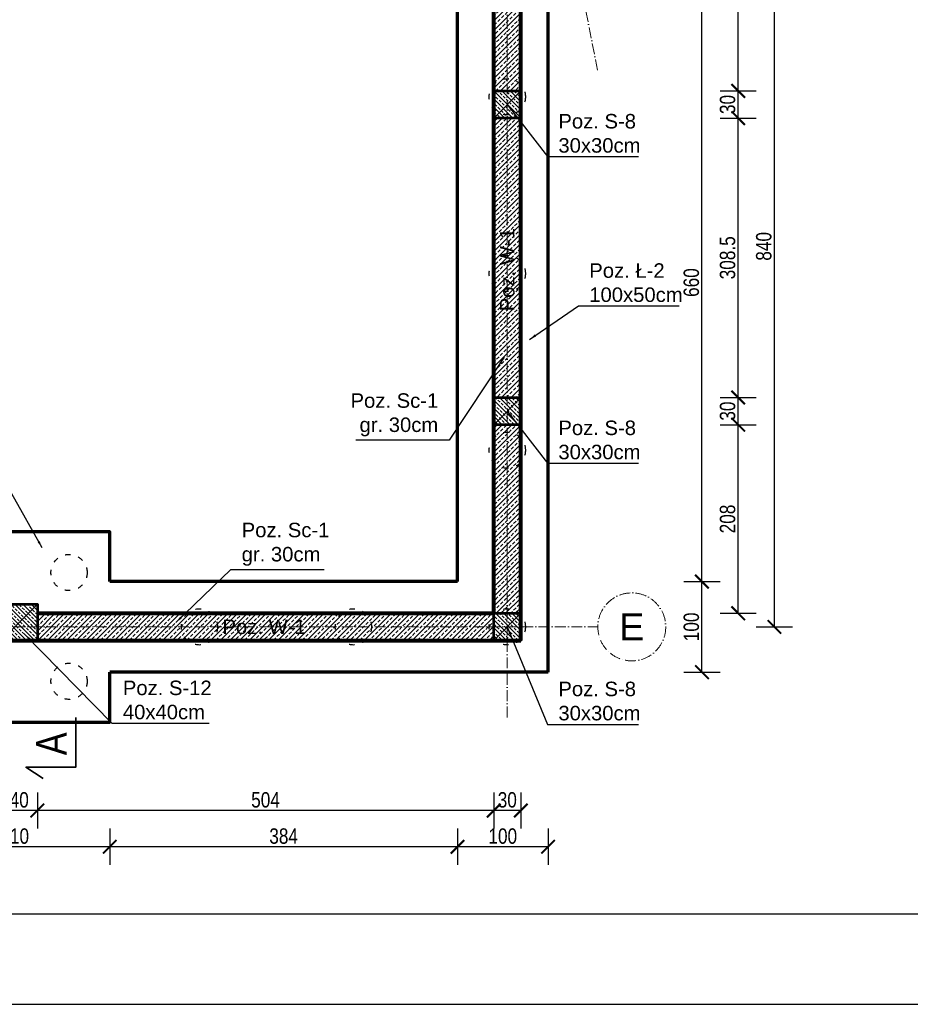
# Model space of a CAD drawing. Header units: inches. Extents: x 201967 to 338763, y -32705 to 30884.
# Tile 195 of 236: x 321552 to 322536, y 13144 to 14231. Entities that reach past the tile are written whole.
import ezdxf
from ezdxf.enums import TextEntityAlignment as Align

# ---------------------------------------------------------------- set-up
doc = ezdxf.new("R2010")
doc.units = ezdxf.units.IN
doc.header["$MEASUREMENT"] = 0
doc.linetypes.add('ACAD_ISO03W100', pattern=[30, 12, -18])
doc.linetypes.add('ACAD_ISO10W100', pattern=[18, 12, -3, 0, -3])
for name, color, linetype, lineweight in [('01 a KONSTRUKCJA żelbet', 94, 'Continuous', 80), ('01 a1 KONSTRUKCJA żelebet', 200, 'Continuous', 53), ('01 c KONSTRUKCJA ławy', 45, 'Continuous', 70), ('01h2 KONSTRUKCJA pozycje belki', 254, 'Continuous', 13), ('01h3 KONSTRUKCJA pozycje słupy', 252, 'Continuous', 13), ('11 OSIE ściany', 2, 'ACAD_ISO10W100', 5), ('20 KRESKOWANIE ścian', 63, 'Continuous', 5), ('90 WYMIAR', 155, 'Continuous', 9), ('91 PRZEKROJE', 7, 'Continuous', 35), ('pale', 1, 'Continuous', 30)]:
    doc.layers.add(name, color=color, linetype=linetype, lineweight=lineweight)
doc.styles.add('100 arial', font='arial.ttf', dxfattribs={"width": 0.8, "height": 17})
doc.styles.add('arialcce', font='arial.ttf')
doc.styles.add('OPIS', font='arial.ttf')
doc.styles.add('RomanS', font='romans.shx')
doc.dimstyles.new('100', dxfattribs={"dimscale": 10, "dimtxt": 17, "dimasz": 1.5, "dimexe": 2, "dimexo": 2, "dimgap": 0.3, "dimtad": 1, "dimdec": 1, "dimrnd": 0.5, "dimdsep": 46, "dimtxsty": '100 arial', "dimblk": 'ARCHTICK', "dimcen": 10, "dimclrd": 256, "dimclre": 256, "dimclrt": 256, "dimadec": 0, "dimazin": 0, "dimtfac": 1, "dimtdec": 1, "dimtix": 1, "dimtmove": 1, "dimatfit": 3, "dimfxl": 2, "dimfxlon": 1, "dimtolj": 1, "dimarcsym": 0})
doc.dimstyles.new('DIM100txt12', dxfattribs={"dimtxt": 12, "dimasz": 1.05, "dimexe": 0, "dimexo": 8, "dimgap": 4, "dimtad": 1, "dimdec": 7, "dimrnd": 0.5, "dimdsep": 46, "dimtxsty": 'RomanS', "dimblk1": 'DIM', "dimblk2": 'DIM', "dimsah": 1, "dimcen": 0.09, "dimse1": 1, "dimse2": 1, "dimclrt": 256, "dimadec": 1, "dimazin": 0, "dimtfac": 1, "dimtdec": 7, "dimtix": 1, "dimtofl": 0, "dimtmove": 2, "dimatfit": 3, "dimfxl": 1, "dimtolj": 1, "dimtzin": 0, "dimarcsym": 0})
pattern_1 = [(45, (0, -25), (-4.490128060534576, 4.490128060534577), []), (45, (4.490130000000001, -25), (-4.490128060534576, 4.490128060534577), [3.175, -1.5875])]
pattern_2 = [(45, (0, 0), (-5.303300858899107, 5.303300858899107), []), (45, (5.30330085, 0), (-5.303300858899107, 5.303300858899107), [3.75, -1.875])]

# ---------------------------------------------------------------- blocks, each defined once
blk = doc.blocks.new('1 osie 2 część BPPZ')
at = {"layer": '11 OSIE ściany'}
for p, q in [((803.0808856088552, 100), (1219, -2027.504016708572)), ((1119, -2740), (1119, 100)), ((-95.33901275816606, -2640), (1219, -2640))]:
    blk.add_line(p, q, dxfattribs=at)
blk.add_circle((1256.5, -2640), 37.5, dxfattribs=at)
at = {"layer": '11 OSIE ściany', "style": 'arialcce'}
blk.add_text('E', height=30, dxfattribs=at).set_placement((1256.5, -2640), align=Align.MIDDLE_CENTER)
blk = doc.blocks.new('*U1185')
at = {"layer": '91 PRZEKROJE'}
blk.add_lwpolyline([(-8832.033507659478, 15694.43516919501), (-8887.033507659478, 15694.43516919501), (-8887.033507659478, 15749.43516919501), (-8899.335664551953, 15730.5942723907)], dxfattribs=at)
at = {"layer": '91 PRZEKROJE', "color": 2, "insert": (-8873.886768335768, 15738.39539254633), "char_height": 34, "attachment_point": 1, "style": '100 arial'}
blk.add_mtext_dynamic_manual_height_columns('A', width=64.0781552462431, gutter_width=85, heights=[0], dxfattribs=at)
blk = doc.blocks.new('1 przekroje jagielońska')
at = {"layer": '91 PRZEKROJE', "rotation": 90}
blk.add_blockref('*U1185', (15217.87724289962, 6092.169170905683), dxfattribs=at)
blk = doc.blocks.new('DIM')
for p, q in [((7.275957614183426e-12, -13.00000000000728), (7.275957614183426e-12, 12.99999999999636)), ((8.000000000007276, -7.275957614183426e-12), (-7.999999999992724, -7.275957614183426e-12))]:
    blk.add_line(p, q)
at = {"const_width": 1.714285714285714}
blk.add_lwpolyline([(5.714285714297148, 5.714285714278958), (-5.71428571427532, -5.71428571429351)], dxfattribs=at)
blk = doc.blocks.new('*U1121')
at = {"lineweight": 5, "ltscale": 0.25}
h = blk.add_hatch(dxfattribs=at)
h.set_pattern_fill('ANSI33', color=5, style=0)
h.set_pattern_definition(pattern_1)
h.paths.add_polyline_path([(0, 0), (-7.105427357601e-16, -30), (30, -30), (30, 0)])
blk.add_lwpolyline([(0, 0), (-7.105427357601e-16, -30), (30, -30), (30, 0)], close=True)
at = {"layer": 'Defpoints'}
blk.add_line((0, 0), (30, -30), dxfattribs=at)
blk = doc.blocks.new('*U1171')
at = {"lineweight": 5, "ltscale": 0.25}
h = blk.add_hatch(dxfattribs=at)
h.set_pattern_fill('ANSI33', color=5, style=0)
h.set_pattern_definition(pattern_1)
h.paths.add_polyline_path([(0, 0), (-2.131628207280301e-15, -40), (40, -40), (40, 0)])
blk.add_lwpolyline([(0, 0), (-2.131628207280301e-15, -40), (40, -40), (40, 0)], close=True)
at = {"layer": 'Defpoints'}
blk.add_line((0, 0), (40, -40), dxfattribs=at)
blk = doc.blocks.new('_ARCHTICK')
at = {"color": 0, "linetype": 'ByBlock', "const_width": 0.15}
blk.add_lwpolyline([(-0.5, -0.5), (0.5, 0.5)], dxfattribs=at)
blk = doc.blocks.new('*D1262')
at = {"layer": '90 WYMIAR', "lineweight": -2, "transparency": 16777216}
for p, q in [((322365.5205435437, 14400.64807306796), (322405.5205435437, 14400.64807306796)), ((322385.5205435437, 13560.64807306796), (322385.5205435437, 14400.64807306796)), ((322365.5205435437, 13560.64807306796), (322405.5205435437, 13560.64807306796))]:
    blk.add_line(p, q, dxfattribs=at)
at = {"layer": 'Defpoints', "color": 0, "transparency": 16777216}
for p in [(322190.5205435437, 14400.64807306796), (322385.5205435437, 14400.64807306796), (322190.5205435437, 13560.64807306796)]:
    blk.add_point(p, dxfattribs=at)
at = {"layer": '90 WYMIAR', "lineweight": -2, "transparency": 16777216, "xscale": 15, "yscale": 15, "zscale": 15}
for p, rotation in [((322385.5205435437, 14400.64807306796), 90), ((322385.5205435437, 13560.64807306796), 270)]:
    blk.add_blockref('_ARCHTICK', p, dxfattribs=dict(at, rotation=rotation))
at = {"layer": '90 WYMIAR', "transparency": 16777216, "insert": (322373.8408027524, 13980.64807306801), "char_height": 17, "attachment_point": 5, "rotation": 90, "style": '100 arial'}
blk.add_mtext('\\A1;840', dxfattribs=at)
blk = doc.blocks.new('*D1243')
at = {"layer": '90 WYMIAR', "lineweight": -2, "transparency": 16777216}
for p, q in [((322325.5205435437, 13783.81732020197), (322365.5205435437, 13783.81732020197)), ((322345.5205435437, 13575.64807306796), (322345.5205435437, 13783.81732020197)), ((322325.5205435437, 13575.64807306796), (322365.5205435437, 13575.64807306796))]:
    blk.add_line(p, q, dxfattribs=at)
at = {"layer": 'Defpoints', "color": 0, "transparency": 16777216}
for p in [(322090.5205435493, 13783.81732020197), (322345.5205435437, 13783.81732020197), (322105.5205435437, 13575.64807306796)]:
    blk.add_point(p, dxfattribs=at)
at = {"layer": '90 WYMIAR', "lineweight": -2, "transparency": 16777216, "xscale": 15, "yscale": 15, "zscale": 15}
for p, rotation in [((322345.5205435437, 13783.81732020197), 90), ((322345.5205435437, 13575.64807306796), 270)]:
    blk.add_blockref('_ARCHTICK', p, dxfattribs=dict(at, rotation=rotation))
at = {"layer": '90 WYMIAR', "transparency": 16777216, "insert": (322333.8408027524, 13679.73269663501), "char_height": 17, "attachment_point": 5, "rotation": 90, "style": '100 arial'}
blk.add_mtext('\\A1;208', dxfattribs=at)
blk = doc.blocks.new('*D1244')
at = {"layer": '90 WYMIAR', "lineweight": -2, "transparency": 16777216}
for p, q in [((322325.5205435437, 13813.81732020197), (322365.5205435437, 13813.81732020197)), ((322345.5205435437, 13783.81732020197), (322345.5205435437, 13813.81732020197)), ((322325.5205435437, 13783.81732020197), (322365.5205435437, 13783.81732020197))]:
    blk.add_line(p, q, dxfattribs=at)
at = {"layer": 'Defpoints', "color": 0, "transparency": 16777216}
for p in [(322090.5205435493, 13813.81732020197), (322345.5205435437, 13813.81732020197), (322090.5205435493, 13783.81732020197)]:
    blk.add_point(p, dxfattribs=at)
at = {"layer": '90 WYMIAR', "lineweight": -2, "transparency": 16777216, "xscale": 15, "yscale": 15, "zscale": 15}
for p, rotation in [((322345.5205435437, 13813.81732020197), 90), ((322345.5205435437, 13783.81732020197), 270)]:
    blk.add_blockref('_ARCHTICK', p, dxfattribs=dict(at, rotation=rotation))
at = {"layer": '90 WYMIAR', "transparency": 16777216, "insert": (322333.8350046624, 13798.81732020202), "char_height": 17, "attachment_point": 5, "rotation": 90, "style": '100 arial'}
blk.add_mtext('\\A1;30', dxfattribs=at)
blk = doc.blocks.new('*D1245')
at = {"layer": '90 WYMIAR', "lineweight": -2, "transparency": 16777216}
for p, q in [((322325.5205435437, 14122.21497562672), (322365.5205435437, 14122.21497562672)), ((322345.5205435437, 13813.81732020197), (322345.5205435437, 14122.21497562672)), ((322325.5205435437, 13813.81732020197), (322365.5205435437, 13813.81732020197))]:
    blk.add_line(p, q, dxfattribs=at)
at = {"layer": 'Defpoints', "color": 0, "transparency": 16777216}
for p in [(322088.6749114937, 14122.21497562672), (322345.5205435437, 14122.21497562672), (322090.5205435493, 13813.81732020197)]:
    blk.add_point(p, dxfattribs=at)
at = {"layer": '90 WYMIAR', "lineweight": -2, "transparency": 16777216, "xscale": 15, "yscale": 15, "zscale": 15}
for p, rotation in [((322345.5205435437, 14122.21497562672), 90), ((322345.5205435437, 13813.81732020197), 270)]:
    blk.add_blockref('_ARCHTICK', p, dxfattribs=dict(at, rotation=rotation))
at = {"layer": '90 WYMIAR', "transparency": 16777216, "insert": (322333.8350046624, 13968.01614791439), "char_height": 17, "attachment_point": 5, "rotation": 90, "style": '100 arial'}
blk.add_mtext('\\A1;308.5', dxfattribs=at)
blk = doc.blocks.new('*D1246')
at = {"layer": '90 WYMIAR', "lineweight": -2, "transparency": 16777216}
for p, q in [((322325.5205435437, 14152.21497562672), (322365.5205435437, 14152.21497562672)), ((322345.5205435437, 14122.21497562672), (322345.5205435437, 14152.21497562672)), ((322325.5205435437, 14122.21497562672), (322365.5205435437, 14122.21497562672))]:
    blk.add_line(p, q, dxfattribs=at)
at = {"layer": 'Defpoints', "color": 0, "transparency": 16777216}
for p in [(322090.5205435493, 14152.21497562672), (322345.5205435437, 14152.21497562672), (322088.6749114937, 14122.21497562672)]:
    blk.add_point(p, dxfattribs=at)
at = {"layer": '90 WYMIAR', "lineweight": -2, "transparency": 16777216, "xscale": 15, "yscale": 15, "zscale": 15}
for p, rotation in [((322345.5205435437, 14152.21497562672), 90), ((322345.5205435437, 14122.21497562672), 270)]:
    blk.add_blockref('_ARCHTICK', p, dxfattribs=dict(at, rotation=rotation))
at = {"layer": '90 WYMIAR', "transparency": 16777216, "insert": (322333.8350046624, 14137.21497562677), "char_height": 17, "attachment_point": 5, "rotation": 90, "style": '100 arial'}
blk.add_mtext('\\A1;30', dxfattribs=at)
blk = doc.blocks.new('*D1247')
at = {"layer": '90 WYMIAR', "lineweight": -2, "transparency": 16777216}
for p, q in [((322325.5205435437, 14385.64807306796), (322365.5205435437, 14385.64807306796)), ((322345.5205435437, 14152.21497562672), (322345.5205435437, 14385.64807306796)), ((322325.5205435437, 14152.21497562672), (322365.5205435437, 14152.21497562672))]:
    blk.add_line(p, q, dxfattribs=at)
at = {"layer": 'Defpoints', "color": 0, "transparency": 16777216}
for p in [(322090.5205435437, 14385.64807306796), (322345.5205435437, 14385.64807306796), (322090.5205435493, 14152.21497562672)]:
    blk.add_point(p, dxfattribs=at)
at = {"layer": '90 WYMIAR', "lineweight": -2, "transparency": 16777216, "xscale": 15, "yscale": 15, "zscale": 15}
for p, rotation in [((322345.5205435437, 14385.64807306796), 90), ((322345.5205435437, 14152.21497562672), 270)]:
    blk.add_blockref('_ARCHTICK', p, dxfattribs=dict(at, rotation=rotation))
at = {"layer": '90 WYMIAR', "transparency": 16777216, "insert": (322333.8350046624, 14268.93152434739), "char_height": 17, "attachment_point": 5, "rotation": 90, "style": '100 arial'}
blk.add_mtext('\\A1;233.5', dxfattribs=at)
blk = doc.blocks.new('*D1267')
at = {"layer": '90 WYMIAR', "lineweight": -2, "transparency": 16777216}
for p, q in [((322285.5205435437, 13610.64807306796), (322325.5205435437, 13610.64807306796)), ((322305.5205435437, 13510.64807306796), (322305.5205435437, 13610.64807306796)), ((322285.5205435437, 13510.64807306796), (322325.5205435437, 13510.64807306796))]:
    blk.add_line(p, q, dxfattribs=at)
at = {"layer": 'Defpoints', "color": 0, "transparency": 16777216}
for p in [(322035.5205435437, 13610.64807306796), (322305.5205435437, 13610.64807306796), (322135.5205435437, 13510.64807306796)]:
    blk.add_point(p, dxfattribs=at)
at = {"layer": '90 WYMIAR', "lineweight": -2, "transparency": 16777216, "xscale": 15, "yscale": 15, "zscale": 15}
for p, rotation in [((322305.5205435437, 13610.64807306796), 90), ((322305.5205435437, 13510.64807306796), 270)]:
    blk.add_blockref('_ARCHTICK', p, dxfattribs=dict(at, rotation=rotation))
at = {"layer": '90 WYMIAR', "transparency": 16777216, "insert": (322293.8408027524, 13560.64807306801), "char_height": 17, "attachment_point": 5, "rotation": 90, "style": '100 arial'}
blk.add_mtext('\\A1;100', dxfattribs=at)
blk = doc.blocks.new('*D1268')
at = {"layer": '90 WYMIAR', "lineweight": -2, "transparency": 16777216}
for p, q in [((322285.5205435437, 14270.64433876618), (322325.5205435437, 14270.64433876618)), ((322305.5205435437, 13610.64807306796), (322305.5205435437, 14270.64433876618)), ((322285.5205435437, 13610.64807306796), (322325.5205435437, 13610.64807306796))]:
    blk.add_line(p, q, dxfattribs=at)
at = {"layer": 'Defpoints', "color": 0, "transparency": 16777216}
for p in [(322135.5205435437, 14270.64433876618), (322305.5205435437, 14270.64433876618), (322035.5205435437, 13610.64807306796)]:
    blk.add_point(p, dxfattribs=at)
at = {"layer": '90 WYMIAR', "lineweight": -2, "transparency": 16777216, "xscale": 15, "yscale": 15, "zscale": 15}
for p, rotation in [((322305.5205435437, 14270.64433876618), 90), ((322305.5205435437, 13610.64807306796), 270)]:
    blk.add_blockref('_ARCHTICK', p, dxfattribs=dict(at, rotation=rotation))
at = {"layer": '90 WYMIAR', "transparency": 16777216, "insert": (322293.8408027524, 13940.64620591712), "char_height": 17, "attachment_point": 5, "rotation": 90, "style": '100 arial'}
blk.add_mtext('\\A1;660', dxfattribs=at)
blk = doc.blocks.new('*D1284')
at = {"layer": '90 WYMIAR', "lineweight": -2, "transparency": 16777216}
for p, q in [((322075.5205435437, 13377.96987130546), (322075.5205435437, 13337.96987130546)), ((322105.5205435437, 13377.96987130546), (322105.5205435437, 13337.96987130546)), ((322105.5205435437, 13357.96987130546), (322075.5205435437, 13357.96987130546))]:
    blk.add_line(p, q, dxfattribs=at)
at = {"layer": 'Defpoints', "color": 0, "transparency": 16777216}
for p in [(322075.5205435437, 13545.64807306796), (322105.5205435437, 13545.64807306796), (322075.5205435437, 13357.96987130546)]:
    blk.add_point(p, dxfattribs=at)
at = {"layer": '90 WYMIAR', "lineweight": -2, "transparency": 16777216, "xscale": 15, "yscale": 15, "zscale": 15, "rotation": 180}
blk.add_blockref('_ARCHTICK', (322075.5205435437, 13357.96987130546), dxfattribs=at)
at = {"layer": '90 WYMIAR', "lineweight": -2, "transparency": 16777216, "xscale": 15, "yscale": 15, "zscale": 15}
blk.add_blockref('_ARCHTICK', (322105.5205435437, 13357.96987130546), dxfattribs=at)
at = {"layer": '90 WYMIAR', "transparency": 16777216, "insert": (322090.5205435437, 13369.65541018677), "char_height": 17, "attachment_point": 5, "style": '100 arial'}
blk.add_mtext('\\A1;30', dxfattribs=at)
blk = doc.blocks.new('*D1276')
at = {"layer": '90 WYMIAR', "lineweight": -2, "transparency": 16777216}
for p, q in [((321571.5205435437, 13377.96987130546), (321571.5205435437, 13337.96987130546)), ((322075.5205435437, 13377.96987130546), (322075.5205435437, 13337.96987130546)), ((322075.5205435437, 13357.96987130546), (321571.5205435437, 13357.96987130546))]:
    blk.add_line(p, q, dxfattribs=at)
at = {"layer": 'Defpoints', "color": 0, "transparency": 16777216}
for p in [(321571.5205435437, 13545.64807306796), (322075.5205435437, 13545.64807306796), (321571.5205435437, 13357.96987130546)]:
    blk.add_point(p, dxfattribs=at)
at = {"layer": '90 WYMIAR', "lineweight": -2, "transparency": 16777216, "xscale": 15, "yscale": 15, "zscale": 15, "rotation": 180}
blk.add_blockref('_ARCHTICK', (321571.5205435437, 13357.96987130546), dxfattribs=at)
at = {"layer": '90 WYMIAR', "lineweight": -2, "transparency": 16777216, "xscale": 15, "yscale": 15, "zscale": 15}
blk.add_blockref('_ARCHTICK', (322075.5205435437, 13357.96987130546), dxfattribs=at)
at = {"layer": '90 WYMIAR', "transparency": 16777216, "insert": (321823.5205435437, 13369.64961209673), "char_height": 17, "attachment_point": 5, "style": '100 arial'}
blk.add_mtext('\\A1;504', dxfattribs=at)
blk = doc.blocks.new('*D1277')
at = {"layer": '90 WYMIAR', "lineweight": -2, "transparency": 16777216}
for p, q in [((321531.5205435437, 13377.96987130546), (321531.5205435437, 13337.96987130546)), ((321571.5205435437, 13377.96987130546), (321571.5205435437, 13337.96987130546)), ((321571.5205435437, 13357.96987130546), (321531.5205435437, 13357.96987130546))]:
    blk.add_line(p, q, dxfattribs=at)
at = {"layer": 'Defpoints', "color": 0, "transparency": 16777216}
for p in [(321531.5205435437, 13545.64807306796), (321571.5205435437, 13545.64807306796), (321531.5205435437, 13357.96987130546)]:
    blk.add_point(p, dxfattribs=at)
at = {"layer": '90 WYMIAR', "lineweight": -2, "transparency": 16777216, "xscale": 15, "yscale": 15, "zscale": 15, "rotation": 180}
blk.add_blockref('_ARCHTICK', (321531.5205435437, 13357.96987130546), dxfattribs=at)
at = {"layer": '90 WYMIAR', "lineweight": -2, "transparency": 16777216, "xscale": 15, "yscale": 15, "zscale": 15}
blk.add_blockref('_ARCHTICK', (321571.5205435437, 13357.96987130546), dxfattribs=at)
at = {"layer": '90 WYMIAR', "transparency": 16777216, "insert": (321551.5205435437, 13369.64961209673), "char_height": 17, "attachment_point": 5, "style": '100 arial'}
blk.add_mtext('\\A1;40', dxfattribs=at)
blk = doc.blocks.new('*D1285')
at = {"layer": '90 WYMIAR', "lineweight": -2, "transparency": 16777216}
for p, q in [((322035.5205435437, 13337.96987130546), (322035.5205435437, 13297.96987130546)), ((322135.5205435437, 13337.96987130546), (322135.5205435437, 13297.96987130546)), ((322135.5205435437, 13317.96987130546), (322035.5205435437, 13317.96987130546))]:
    blk.add_line(p, q, dxfattribs=at)
at = {"layer": 'Defpoints', "color": 0, "transparency": 16777216}
for p in [(322035.5205435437, 13610.64807306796), (322135.5205435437, 13510.64807306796), (322035.5205435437, 13317.96987130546)]:
    blk.add_point(p, dxfattribs=at)
at = {"layer": '90 WYMIAR', "lineweight": -2, "transparency": 16777216, "xscale": 15, "yscale": 15, "zscale": 15, "rotation": 180}
blk.add_blockref('_ARCHTICK', (322035.5205435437, 13317.96987130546), dxfattribs=at)
at = {"layer": '90 WYMIAR', "lineweight": -2, "transparency": 16777216, "xscale": 15, "yscale": 15, "zscale": 15}
blk.add_blockref('_ARCHTICK', (322135.5205435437, 13317.96987130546), dxfattribs=at)
at = {"layer": '90 WYMIAR', "transparency": 16777216, "insert": (322085.5205435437, 13329.64961209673), "char_height": 17, "attachment_point": 5, "style": '100 arial'}
blk.add_mtext('\\A1;100', dxfattribs=at)
blk = doc.blocks.new('*D1286')
at = {"layer": '90 WYMIAR', "lineweight": -2, "transparency": 16777216}
for p, q in [((321651.5205435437, 13337.96987130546), (321651.5205435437, 13297.96987130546)), ((322035.5205435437, 13337.96987130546), (322035.5205435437, 13297.96987130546)), ((322035.5205435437, 13317.96987130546), (321651.5205435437, 13317.96987130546))]:
    blk.add_line(p, q, dxfattribs=at)
at = {"layer": 'Defpoints', "color": 0, "transparency": 16777216}
for p in [(322035.5205435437, 13610.64807306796), (321651.5205435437, 13455.64807306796), (321651.5205435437, 13317.96987130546)]:
    blk.add_point(p, dxfattribs=at)
at = {"layer": '90 WYMIAR', "lineweight": -2, "transparency": 16777216, "xscale": 15, "yscale": 15, "zscale": 15, "rotation": 180}
blk.add_blockref('_ARCHTICK', (321651.5205435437, 13317.96987130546), dxfattribs=at)
at = {"layer": '90 WYMIAR', "lineweight": -2, "transparency": 16777216, "xscale": 15, "yscale": 15, "zscale": 15}
blk.add_blockref('_ARCHTICK', (322035.5205435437, 13317.96987130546), dxfattribs=at)
at = {"layer": '90 WYMIAR', "transparency": 16777216, "insert": (321843.5205435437, 13329.65541018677), "char_height": 17, "attachment_point": 5, "style": '100 arial'}
blk.add_mtext('\\A1;384', dxfattribs=at)
blk = doc.blocks.new('*D1287')
at = {"layer": '90 WYMIAR', "lineweight": -2, "transparency": 16777216}
for p, q in [((321441.5205435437, 13337.96987130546), (321441.5205435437, 13297.96987130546)), ((321651.5205435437, 13337.96987130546), (321651.5205435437, 13297.96987130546)), ((321651.5205435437, 13317.96987130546), (321441.5205435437, 13317.96987130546))]:
    blk.add_line(p, q, dxfattribs=at)
at = {"layer": 'Defpoints', "color": 0, "transparency": 16777216}
for p in [(321441.5205435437, 13455.64807306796), (321651.5205435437, 13455.64807306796), (321441.5205435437, 13317.96987130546)]:
    blk.add_point(p, dxfattribs=at)
at = {"layer": '90 WYMIAR', "lineweight": -2, "transparency": 16777216, "xscale": 15, "yscale": 15, "zscale": 15, "rotation": 180}
blk.add_blockref('_ARCHTICK', (321441.5205435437, 13317.96987130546), dxfattribs=at)
at = {"layer": '90 WYMIAR', "lineweight": -2, "transparency": 16777216, "xscale": 15, "yscale": 15, "zscale": 15}
blk.add_blockref('_ARCHTICK', (321651.5205435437, 13317.96987130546), dxfattribs=at)
at = {"layer": '90 WYMIAR', "transparency": 16777216, "insert": (321546.5205435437, 13329.64961209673), "char_height": 17, "attachment_point": 5, "style": '100 arial'}
blk.add_mtext('\\A1;210', dxfattribs=at)

msp = doc.modelspace()

# ---------------------------------------------------------------- hatches: boundary and pattern name
at = {"layer": '20 KRESKOWANIE ścian'}
h = msp.add_hatch(dxfattribs=at)
h.set_pattern_fill('ANSI33', color=256, scale=30)
h.set_pattern_definition(pattern_2)
h.paths.add_polyline_path([(322105.5205435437, 14385.64433876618), (322075.5205435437, 14385.64433876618), (322075.5205435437, 14152.21497562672), (322105.5205435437, 14152.21497562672)])
h.paths.add_polyline_path([(322105.5205435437, 14122.21497562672), (322075.5205435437, 14122.21497562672), (322075.5205435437, 13813.81732020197), (322105.5205435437, 13813.81732020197)])
h = msp.add_hatch(dxfattribs=at)
h.set_pattern_fill('ANSI33', color=256, scale=30)
h.set_pattern_definition([(45, (504.0000000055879, 208.1692471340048), (-5.303300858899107, 5.303300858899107), []), (45, (509.303300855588, 208.1692471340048), (-5.303300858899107, 5.303300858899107), [3.75, -1.875])])
h.paths.add_polyline_path([(322105.5205435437, 13783.81732020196), (322075.5205435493, 13783.81732020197), (322075.5205435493, 13575.64807306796), (322105.5205435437, 13575.64807306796)])
h = msp.add_hatch(dxfattribs=at)
h.set_pattern_fill('ANSI33', color=256, scale=30)
h.set_pattern_definition(pattern_2)
h.paths.add_polyline_path([(322075.5205435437, 13575.64807306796), (321571.5205435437, 13575.64807306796), (321571.5205435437, 13545.64807306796), (322075.5205435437, 13545.64807306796)])

# ---------------------------------------------------------------- linework, layer by layer
at = {"layer": '01 a KONSTRUKCJA żelbet'}
for p, q in [((322075.5205435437, 13575.64807306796), (322075.5205435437, 14683.21027483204)), ((322105.5205435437, 13545.64807306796), (322105.5205435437, 14686.11522332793)), ((321571.5205435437, 13575.64807306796), (322075.5205435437, 13575.64807306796)), ((320956.5205435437, 13545.64807306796), (322105.5205435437, 13545.64807306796))]:
    msp.add_line(p, q, dxfattribs=at)
at = {"layer": '01 c KONSTRUKCJA ławy'}
for p, q in [((322135.5205435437, 13510.64807306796), (322135.5205435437, 14689.02017182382)), ((322035.5205435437, 13610.64807306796), (322035.5205435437, 14270.64542117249)), ((322035.5205435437, 13610.64807306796), (321651.5205435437, 13610.64807306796)), ((322135.5205435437, 13510.64807306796), (321651.5205435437, 13510.64807306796))]:
    msp.add_line(p, q, dxfattribs=at)
for points in [[(321651.5205435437, 13610.64807306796), (321651.5205435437, 13665.64807306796), (321441.5205435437, 13665.64807306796), (321441.5205435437, 13610.64807306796)], [(321441.5205435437, 13510.64807306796), (321441.5205435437, 13455.64807306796), (321651.5205435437, 13455.64807306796), (321651.5205435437, 13510.64807306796)]]:
    msp.add_lwpolyline(points, dxfattribs=at)
at = {"layer": 'Defpoints'}
for points in [[(316578.4264551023, 13144.09080727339), (324078.4264551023, 13144.09080727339), (324078.4264551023, 17344.09080727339), (316578.4264551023, 17344.09080727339)], [(316678.4264551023, 13244.09080727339), (323978.4264551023, 13244.09080727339), (323978.4264551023, 17244.09080727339), (316678.4264551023, 17244.09080727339)]]:
    msp.add_lwpolyline(points, close=True, dxfattribs=at)
at = {"layer": 'pale', "linetype": 'ACAD_ISO03W100', "ltscale": 0.5}
for centre in [(322090.5205435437, 14145.64433876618), (322090.5205435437, 13950.64433876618), (322090.5205435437, 13755.64433876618), (321606.5130749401, 13620.64433876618), (321750.5205435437, 13560.64807306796), (321920.5205435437, 13560.64807306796), (322090.5205435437, 13560.64807306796), (321606.5130749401, 13500.64433876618)]:
    msp.add_circle(centre, 20, dxfattribs=at)

# ---------------------------------------------------------------- block references
at = {"layer": '01 a1 KONSTRUKCJA żelebet', "xscale": -1, "rotation": 180}
for name, p in [('*U1121', (322075.5205435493, 14122.21497562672)), ('*U1121', (322075.5205435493, 13783.81732020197)), ('*U1171', (321531.5205435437, 13545.64807306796)), ('*U1121', (322075.5205435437, 13545.64807306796))]:
    msp.add_blockref(name, p, dxfattribs=at)
at = {"layer": '11 OSIE ściany'}
msp.add_blockref('1 osie 2 część BPPZ', (320971.5205435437, 16200.64807306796), dxfattribs=at)
at = {"layer": '91 PRZEKROJE'}
msp.add_blockref('1 przekroje jagielońska', (322090.5205435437, 16200.64807306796), dxfattribs=at)

# ---------------------------------------------------------------- texts
at = {"layer": '01h2 KONSTRUKCJA pozycje belki', "insert": (322090.5205435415, 13954.86132689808), "char_height": 16, "attachment_point": 5, "rotation": 89.99999999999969, "style": 'OPIS'}
msp.add_mtext('Poz. W-1', dxfattribs=at)
at = {"layer": '01h2 KONSTRUKCJA pozycje belki', "insert": (321821.9159109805, 13560.64807306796), "char_height": 16, "attachment_point": 5, "style": 'OPIS'}
msp.add_mtext('Poz. W-1', dxfattribs=at)
at = {"layer": '01h3 KONSTRUKCJA pozycje słupy', "char_height": 16, "style": 'OPIS'}
for s, insert, attachment_point in [('Poz. S-8\\P30x30cm', (322146.9525411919, 14105.28619671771), 4), ('Poz. Ł-2\\P100x50cm', (322181.0555772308, 13940.49058233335), 4), ('Poz. Sc-1\\Pgr. 30cm', (322014.2780354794, 13794.67917173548), 6), ('Poz. S-8\\P30x30cm', (322146.9525411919, 13766.88854129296), 4), ('Poz. Sc-1\\Pgr. 30cm', (321797.1889340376, 13651.81871769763), 4), ('Poz. S-12\\P40x40cm', (321665.9449470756, 13479.90591158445), 4), ('Poz. S-8\\P30x30cm', (322146.9525411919, 13478.71929415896), 4)]:
    msp.add_mtext(s, dxfattribs=dict(at, insert=insert, attachment_point=attachment_point))

# ---------------------------------------------------------------- dimensions: what is measured, and where the dimension line sits
at = {"layer": '90 WYMIAR'}
for base, p1, p2, picture, middle in [((322385.5205435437, 14400.64807306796), (322190.5205435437, 13560.64807306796), (322190.5205435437, 14400.64807306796), '*D1262', (322373.8408027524, 13980.64807306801)), ((322345.5205435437, 14385.64807306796), (322090.5205435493, 14152.21497562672), (322090.5205435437, 14385.64807306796), '*D1247', (322333.8350046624, 14268.93152434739)), ((322305.5205435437, 14270.64433876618), (322035.5205435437, 13610.64807306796), (322135.5205435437, 14270.64433876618), '*D1268', (322293.8408027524, 13940.64620591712)), ((322345.5205435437, 14152.21497562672), (322088.6749114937, 14122.21497562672), (322090.5205435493, 14152.21497562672), '*D1246', (322333.8350046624, 14137.21497562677)), ((322345.5205435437, 14122.21497562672), (322090.5205435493, 13813.81732020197), (322088.6749114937, 14122.21497562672), '*D1245', (322333.8350046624, 13968.01614791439)), ((322345.5205435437, 13813.81732020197), (322090.5205435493, 13783.81732020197), (322090.5205435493, 13813.81732020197), '*D1244', (322333.8350046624, 13798.81732020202)), ((322345.5205435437, 13783.81732020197), (322105.5205435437, 13575.64807306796), (322090.5205435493, 13783.81732020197), '*D1243', (322333.8408027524, 13679.73269663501)), ((322305.5205435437, 13610.64807306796), (322135.5205435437, 13510.64807306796), (322035.5205435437, 13610.64807306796), '*D1267', (322293.8408027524, 13560.64807306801))]:
    dim = msp.add_linear_dim(base=base, p1=p1, p2=p2, angle=90, dimstyle='100', dxfattribs=at)
    dim.commit()
    dim.dimension.update_dxf_attribs({"geometry": picture, "text_midpoint": middle})
for base, p1, p2, picture, middle in [((321651.5205435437, 13317.96987130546), (322035.5205435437, 13610.64807306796), (321651.5205435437, 13455.64807306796), '*D1286', (321843.5205435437, 13329.65541018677)), ((322035.5205435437, 13317.96987130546), (322135.5205435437, 13510.64807306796), (322035.5205435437, 13610.64807306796), '*D1285', (322085.5205435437, 13329.64961209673)), ((321531.5205435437, 13357.96987130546), (321571.5205435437, 13545.64807306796), (321531.5205435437, 13545.64807306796), '*D1277', (321551.5205435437, 13369.64961209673)), ((321571.5205435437, 13357.96987130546), (322075.5205435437, 13545.64807306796), (321571.5205435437, 13545.64807306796), '*D1276', (321823.5205435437, 13369.64961209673)), ((322075.5205435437, 13357.96987130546), (322105.5205435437, 13545.64807306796), (322075.5205435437, 13545.64807306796), '*D1284', (322090.5205435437, 13369.65541018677)), ((321441.5205435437, 13317.96987130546), (321651.5205435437, 13455.64807306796), (321441.5205435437, 13455.64807306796), '*D1287', (321546.5205435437, 13329.64961209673))]:
    dim = msp.add_linear_dim(base=base, p1=p1, p2=p2, dimstyle='100', dxfattribs=at)
    dim.commit()
    dim.dimension.update_dxf_attribs({"geometry": picture, "text_midpoint": middle})

# ---------------------------------------------------------------- leaders
at = {"layer": '01h3 KONSTRUKCJA pozycje słupy', "annotation_type": 0, "has_hookline": 1}
for points, hookline_direction, text_width in [([(322090.5205435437, 14137.21497562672), (322134.9525411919, 14079.64181290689), (322142.9525411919, 14079.64181290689)], 0, 88.31650750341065), ([(322115.139245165, 13877.81822664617), (322169.0555772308, 13914.95533904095), (322177.0555772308, 13914.95533904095)], 0, 99.25238744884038), ([(322087.1015191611, 13858.29021789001), (322026.2780354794, 13766.82469242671), (322018.2780354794, 13766.82469242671)], 1, 91.06684856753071), ([(322090.5205435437, 13798.81732020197), (322134.9525411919, 13741.24415748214), (322142.9525411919, 13741.24415748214)], 0, 88.31650750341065), ([(321576.7938374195, 13647.87526858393), (321543.1961479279, 13707.604136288), (321535.1961479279, 13707.604136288)], 1, 149.5006821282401), ([(321724.3654503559, 13565.42976385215), (321785.1889340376, 13623.96423838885), (321793.1889340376, 13623.96423838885)], 0, 91.06684856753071), ([(321557.4913139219, 13552.64807306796), (321653.9449470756, 13454.26698479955), (321661.9449470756, 13454.26698479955)], 0, 95.24693042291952), ([(322090.5205435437, 13560.64807306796), (322134.9525411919, 13453.07491034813), (322142.9525411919, 13453.07491034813)], 0, 88.31650750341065)]:
    msp.add_leader(points, dimstyle='DIM100txt12', override={"dimasz": 8, "dimgap": 4, "dimtad": 1}, dxfattribs=dict(at, hookline_direction=hookline_direction, text_width=text_width))

doc.saveas('drawing.dxf')
